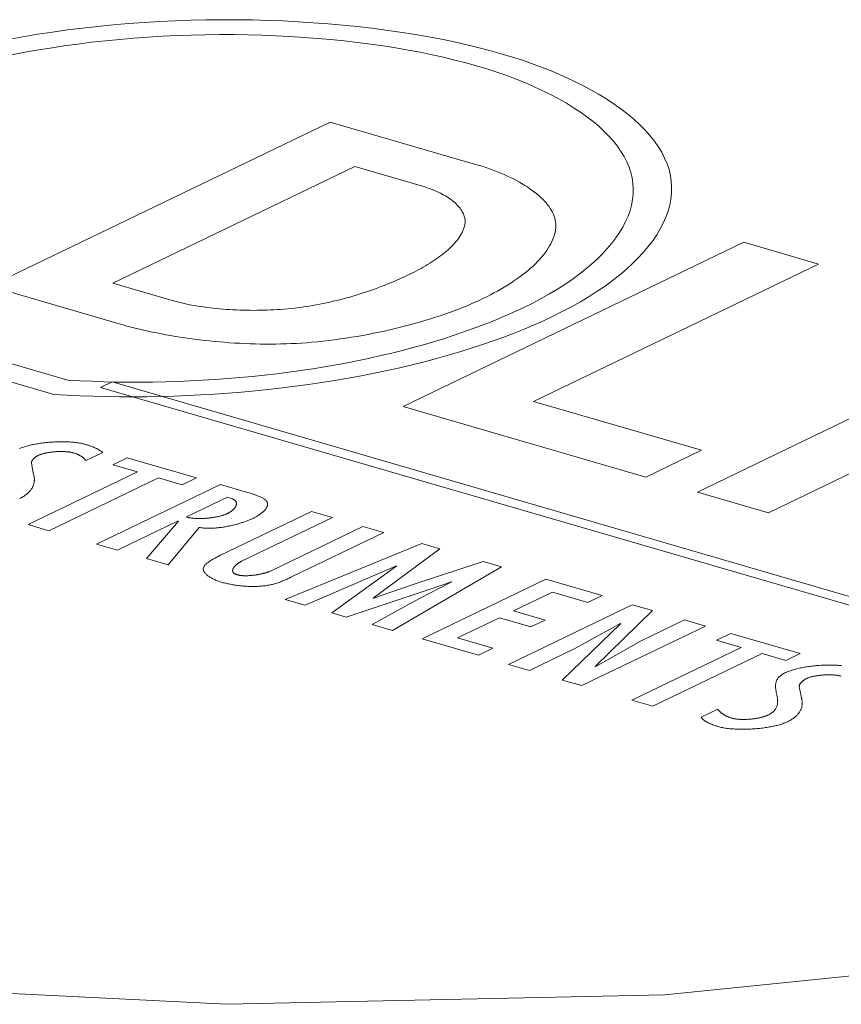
# Model space of a CAD drawing. Header units: millimetres. Extents: x 3925 to 5043, y -86 to 778.
# Tile 146 of 256: x 4594.67 to 4597.83, y 119.64 to 123.43. Entities that reach past the tile are written whole.
import ezdxf

# ---------------------------------------------------------------- set-up
doc = ezdxf.new("R2010")
doc.units = ezdxf.units.MM
doc.header["$LTSCALE"] = 46.255
doc.layers.add('H30K-TOP-COVDXF_CONTINUOUS_LINE', color=7, linetype='CONTINUOUS')

msp = doc.modelspace()

# ---------------------------------------------------------------- linework, layer by layer
at = {"layer": 'H30K-TOP-COVDXF_CONTINUOUS_LINE', "color": 7, "linetype": 'Continuous', "lineweight": 0}
for p, q in [((4594.5517, 122.4072), (4595.8631, 123.039)), ((4595.8631, 123.039), (4596.4226, 122.8763)), ((4595.9582, 122.8674), (4595.0263, 122.4184)), ((4596.2184, 122.7917), (4595.9582, 122.8674)), ((4596.1435, 121.9442), (4597.4549, 122.5761)), ((4597.4549, 122.5761), (4597.743, 122.4923)), ((4597.743, 122.4923), (4596.6459, 121.9636)), ((4595.05, 122.2622), (4594.5517, 122.4072)), ((4595.0263, 122.4184), (4595.2543, 122.352)), ((4594.8532, 122.0458), (4593.6834, 122.386)), ((4593.551, 122.3532), (4594.7984, 121.9903)), ((4595.6849, 122.3188), (4595.713, 122.3215)), ((4597.2767, 121.6146), (4598.5881, 122.2465)), ((4595.0229, 122.0385), (4594.979, 122.0174)), ((4598.3334, 121.0757), (4595.0229, 122.0385)), ((4594.979, 122.0174), (4598.2895, 121.0545)), ((4596.6459, 121.9636), (4597.2921, 121.7756)), ((4597.0778, 121.6724), (4596.1435, 121.9442)), ((4594.9225, 121.7359), (4594.9871, 121.7664)), ((4597.2921, 121.7756), (4597.0778, 121.6724)), ((4598.0701, 121.7854), (4597.5503, 121.535)), ((4594.7209, 121.6822), (4594.7122, 121.7253)), ((4595.0811, 121.7464), (4595.0262, 121.7199)), ((4595.3474, 121.6689), (4595.0811, 121.7464)), ((4595.1212, 121.6923), (4594.6997, 121.4892)), ((4595.0262, 121.7199), (4595.1212, 121.6923)), ((4594.7801, 121.4658), (4595.2016, 121.6689)), ((4595.2016, 121.6689), (4595.2925, 121.6425)), ((4595.2925, 121.6425), (4595.3474, 121.6689)), ((4595.44, 121.6437), (4594.9637, 121.4142)), ((4595.544, 121.6135), (4595.44, 121.6437)), ((4597.5503, 121.535), (4597.2767, 121.6146)), ((4595.3095, 121.5187), (4595.4668, 121.5945)), ((4595.7909, 121.5399), (4595.441, 121.3714)), ((4595.8713, 121.5165), (4595.7909, 121.5399)), ((4595.0441, 121.3908), (4595.2773, 121.5032)), ((4595.2789, 121.5027), (4595.1552, 121.3585)), ((4595.5219, 121.3482), (4595.8713, 121.5165)), ((4594.6997, 121.4892), (4594.7801, 121.4658)), ((4595.2389, 121.3342), (4595.3589, 121.4784)), ((4595.9888, 121.4823), (4595.6325, 121.3106)), ((4595.7116, 121.2865), (4596.0693, 121.4589)), ((4596.0693, 121.4589), (4595.9888, 121.4823)), ((4594.9637, 121.4142), (4595.0441, 121.3908)), ((4596.216, 121.4162), (4595.6898, 121.2012)), ((4596.0276, 121.2055), (4596.2852, 121.3961)), ((4596.2852, 121.3961), (4596.216, 121.4162)), ((4595.1552, 121.3585), (4595.2389, 121.3342)), ((4595.441, 121.3714), (4595.4338, 121.3678)), ((4596.4518, 121.3477), (4596.1897, 121.2618)), ((4596.5226, 121.3271), (4596.4518, 121.3477)), ((4595.7662, 121.179), (4596.1181, 121.3305)), ((4596.1196, 121.3301), (4595.8692, 121.149)), ((4596.1025, 121.0812), (4596.5226, 121.3271)), ((4596.6932, 121.2792), (4596.2169, 121.0497)), ((4596.2477, 121.2401), (4596.3296, 121.269)), ((4596.3313, 121.2685), (4596.2703, 121.2379)), ((4596.9097, 121.2163), (4596.6932, 121.2792)), ((4595.9247, 121.1329), (4596.2477, 121.2401)), ((4596.1897, 121.2618), (4596.0512, 121.2138)), ((4596.2703, 121.2379), (4596.1868, 121.1939)), ((4595.6898, 121.2012), (4595.7662, 121.179)), ((4596.1868, 121.1939), (4596.0237, 121.1041)), ((4596.0512, 121.2138), (4596.0292, 121.205)), ((4596.569, 121.1572), (4596.7188, 121.2293)), ((4596.7188, 121.2293), (4596.8547, 121.1898)), ((4596.8547, 121.1898), (4596.9097, 121.2163)), ((4597.0257, 121.1807), (4596.5493, 120.9512)), ((4596.6905, 121.1218), (4596.569, 121.1572)), ((4596.8825, 120.9427), (4597.1029, 121.1583)), ((4597.1029, 121.1583), (4597.0257, 121.1807)), ((4595.8692, 121.149), (4595.9247, 121.1329)), ((4596.3523, 121.0528), (4596.5141, 121.1307)), ((4596.5141, 121.1307), (4596.6356, 121.0954)), ((4596.6356, 121.0954), (4596.6905, 121.1218)), ((4597.2268, 121.1222), (4597.0569, 121.0404)), ((4597.3073, 121.0988), (4597.2268, 121.1222)), ((4596.0237, 121.1041), (4596.1025, 121.0812)), ((4596.9816, 121.1091), (4596.7562, 120.891)), ((4596.8049, 121.0121), (4596.9526, 121.0927)), ((4596.831, 120.8693), (4597.3073, 121.0988)), ((4596.9526, 121.0927), (4596.9788, 121.109)), ((4596.2169, 121.0497), (4596.4333, 120.9868)), ((4596.4883, 121.0132), (4596.3523, 121.0528)), ((4597.0569, 121.0404), (4596.8854, 120.9428)), ((4597.4052, 121.0704), (4597.3504, 121.0439)), ((4597.3504, 121.0439), (4597.4453, 121.0163)), ((4597.6715, 120.9929), (4597.4052, 121.0704)), ((4596.4333, 120.9868), (4596.4883, 121.0132)), ((4596.6298, 120.9278), (4596.8049, 121.0121)), ((4597.4453, 121.0163), (4597.0238, 120.8132)), ((4597.1042, 120.7898), (4597.5257, 120.9929)), ((4597.5257, 120.9929), (4597.6166, 120.9665)), ((4597.6166, 120.9665), (4597.6715, 120.9929)), ((4596.5493, 120.9512), (4596.6298, 120.9278)), ((4596.7562, 120.891), (4596.831, 120.8693)), ((4597.677, 120.8224), (4597.6683, 120.8655)), ((4597.0238, 120.8132), (4597.1042, 120.7898)), ((4597.3545, 120.779), (4597.2907, 120.7483)), ((4593.9984, 119.7151), (4595.4649, 119.6424)), ((4595.4649, 119.6424), (4597.1506, 119.6793))]:
    msp.add_line(p, q, dxfattribs=at)
for points in [[(4596.521, 123.3023), (4596.4765, 123.3148), (4596.4306, 123.3267), (4596.3834, 123.338), (4596.335, 123.3487), (4596.2854, 123.3589), (4596.2348, 123.3684), (4596.1831, 123.3773), (4596.1304, 123.3856), (4596.0768, 123.3932), (4596.0224, 123.4002), (4595.9672, 123.4066), (4595.9113, 123.4123), (4595.8547, 123.4173), (4595.7974, 123.4217), (4595.7397, 123.4254), (4595.6815, 123.4283), (4595.6228, 123.4306), (4595.5639, 123.4322), (4595.5046, 123.4331), (4595.4451, 123.4332), (4595.3854, 123.4326), (4595.3256, 123.4313), (4595.2658, 123.4292), (4595.206, 123.4264), (4595.1463, 123.4228), (4595.0868, 123.4184), (4595.0275, 123.4133), (4594.9685, 123.4074), (4594.9098, 123.4008), (4594.8515, 123.3936), (4594.7936, 123.3856), (4594.7362, 123.3769), (4594.6794, 123.3676), (4594.6231, 123.3576)], [(4594.6296, 123.2967), (4594.6807, 123.3064), (4594.7324, 123.3156), (4594.7847, 123.3242), (4594.8374, 123.3321), (4594.8907, 123.3395), (4594.9443, 123.3462), (4594.9983, 123.3522), (4595.0525, 123.3576), (4595.107, 123.3623), (4595.1617, 123.3663), (4595.2167, 123.3697), (4595.2717, 123.3723), (4595.3267, 123.3742), (4595.3816, 123.3754), (4595.4365, 123.376), (4595.4912, 123.3758), (4595.5458, 123.375), (4595.6, 123.3736), (4595.6539, 123.3715), (4595.7075, 123.3687), (4595.7606, 123.3653), (4595.8132, 123.3613), (4595.8652, 123.3567), (4595.9167, 123.3515), (4595.9675, 123.3456), (4596.0175, 123.3392), (4596.0668, 123.3321), (4596.1152, 123.3245), (4596.1628, 123.3163), (4596.2094, 123.3076), (4596.2549, 123.2983), (4596.2994, 123.2884), (4596.3428, 123.278), (4596.385, 123.2671), (4596.426, 123.2556)], [(4596.7191, 122.2907), (4596.7563, 122.3092), (4596.792, 122.3281), (4596.8264, 122.3474), (4596.8593, 122.3672), (4596.8908, 122.3874), (4596.9208, 122.4079), (4596.9493, 122.4288), (4596.9763, 122.4499), (4597.0017, 122.4714), (4597.0254, 122.4931), (4597.0476, 122.5151), (4597.0681, 122.5372), (4597.087, 122.5596), (4597.1042, 122.5821), (4597.1196, 122.6048), (4597.1332, 122.6276), (4597.1451, 122.6504), (4597.1552, 122.6733), (4597.1634, 122.6963), (4597.1698, 122.7193), (4597.1742, 122.7422), (4597.1768, 122.7651), (4597.1773, 122.788), (4597.176, 122.8108), (4597.1726, 122.8334), (4597.1671, 122.856), (4597.1597, 122.8784), (4597.1503, 122.9006), (4597.139, 122.9226), (4597.1257, 122.9444), (4597.1107, 122.9659), (4597.0938, 122.9872), (4597.0751, 123.0082), (4597.0547, 123.0289), (4597.0325, 123.0493), (4597.0088, 123.0694), (4596.9833, 123.089), (4596.9563, 123.1083), (4596.9277, 123.1272), (4596.8976, 123.1457), (4596.866, 123.1637), (4596.833, 123.1812), (4596.7985, 123.1983), (4596.7627, 123.2148), (4596.7256, 123.2308), (4596.6871, 123.2463), (4596.6474, 123.2612), (4596.6064, 123.2755), (4596.5643, 123.2893), (4596.521, 123.3023)], [(4596.426, 123.2556), (4596.4658, 123.2436), (4596.5045, 123.231), (4596.5422, 123.2178), (4596.5787, 123.2041), (4596.6141, 123.1899), (4596.6483, 123.1751), (4596.6812, 123.1599), (4596.7129, 123.1442), (4596.7433, 123.1281), (4596.7723, 123.1115), (4596.8, 123.0945), (4596.8263, 123.0772), (4596.8512, 123.0594), (4596.8746, 123.0413), (4596.8965, 123.0229), (4596.9168, 123.0042), (4596.9356, 122.9851), (4596.9528, 122.9658), (4596.9683, 122.9462), (4596.9822, 122.9264), (4596.9943, 122.9063), (4597.0048, 122.8861), (4597.0134, 122.8657), (4597.0202, 122.8451), (4597.0252, 122.8243), (4597.0284, 122.8035), (4597.0297, 122.7826), (4597.0291, 122.7615), (4597.0268, 122.7405), (4597.0227, 122.7194), (4597.0169, 122.6982), (4597.0093, 122.6771), (4597.0001, 122.656), (4596.9891, 122.635), (4596.9766, 122.6141), (4596.9624, 122.5932), (4596.9466, 122.5725), (4596.9293, 122.552), (4596.9104, 122.5316), (4596.89, 122.5114), (4596.8682, 122.4914), (4596.8448, 122.4717), (4596.82, 122.4522), (4596.7938, 122.433), (4596.7663, 122.4141), (4596.7373, 122.3956), (4596.707, 122.3774), (4596.6754, 122.3596), (4596.6425, 122.3422), (4596.6084, 122.3252)], [(4596.4226, 122.8763), (4596.4372, 122.8719), (4596.4515, 122.8674), (4596.4656, 122.8627), (4596.4795, 122.8578), (4596.4931, 122.8528), (4596.5064, 122.8477), (4596.5194, 122.8424), (4596.5321, 122.837), (4596.5445, 122.8314), (4596.5566, 122.8257), (4596.5683, 122.8199), (4596.5798, 122.8139), (4596.5909, 122.8079), (4596.6016, 122.8017), (4596.612, 122.7954), (4596.622, 122.7891), (4596.6316, 122.7826), (4596.6409, 122.776), (4596.6497, 122.7694), (4596.6582, 122.7626), (4596.6662, 122.7558), (4596.6738, 122.7489), (4596.681, 122.742), (4596.6877, 122.735), (4596.694, 122.7279), (4596.6999, 122.7207), (4596.7052, 122.7136), (4596.7101, 122.7063), (4596.7145, 122.6991), (4596.7184, 122.6917), (4596.7218, 122.6844), (4596.7247, 122.677), (4596.7271, 122.6696), (4596.7289, 122.6622), (4596.7302, 122.6548), (4596.731, 122.6474), (4596.7312, 122.6399)], [(4596.3807, 122.6417), (4596.3815, 122.646), (4596.382, 122.6504), (4596.3822, 122.6547), (4596.3821, 122.6591), (4596.3817, 122.6635), (4596.3811, 122.6679), (4596.3802, 122.6723), (4596.3789, 122.6767), (4596.3774, 122.6811), (4596.3757, 122.6854), (4596.3737, 122.6898), (4596.3713, 122.6941), (4596.3688, 122.6984), (4596.3659, 122.7027), (4596.3629, 122.707), (4596.3595, 122.7112), (4596.3559, 122.7154), (4596.3521, 122.7195), (4596.348, 122.7237), (4596.3436, 122.7277), (4596.339, 122.7317), (4596.3342, 122.7357), (4596.3292, 122.7396), (4596.3239, 122.7435), (4596.3183, 122.7472), (4596.3126, 122.751), (4596.3066, 122.7546), (4596.3004, 122.7582), (4596.294, 122.7617), (4596.2874, 122.7651), (4596.2805, 122.7684), (4596.2735, 122.7717), (4596.2662, 122.7748), (4596.2587, 122.7779), (4596.2511, 122.7809), (4596.2432, 122.7837), (4596.2351, 122.7865), (4596.2269, 122.7891), (4596.2184, 122.7917)], [(4596.3386, 122.5692), (4596.3418, 122.5728), (4596.345, 122.5764), (4596.348, 122.58), (4596.3509, 122.5836), (4596.3537, 122.5872), (4596.3564, 122.5908), (4596.3589, 122.5944), (4596.3614, 122.5981), (4596.3637, 122.6017), (4596.3659, 122.6053), (4596.368, 122.609), (4596.3699, 122.6126), (4596.3717, 122.6162), (4596.3734, 122.6199), (4596.3749, 122.6235), (4596.3764, 122.6271), (4596.3776, 122.6308), (4596.3788, 122.6344), (4596.3798, 122.638), (4596.3807, 122.6417)], [(4596.7312, 122.6399), (4596.7308, 122.6314), (4596.7298, 122.6228), (4596.7282, 122.6142), (4596.7262, 122.6056), (4596.7235, 122.5969), (4596.7203, 122.5882), (4596.7166, 122.5796), (4596.7124, 122.5709), (4596.7076, 122.5622), (4596.7024, 122.5535), (4596.6967, 122.5449), (4596.6904, 122.5362), (4596.6838, 122.5276), (4596.6766, 122.519), (4596.669, 122.5104), (4596.661, 122.5019), (4596.6525, 122.4934), (4596.6436, 122.4849), (4596.6342, 122.4765), (4596.6245, 122.4681), (4596.6144, 122.4599), (4596.6039, 122.4516), (4596.593, 122.4435), (4596.5817, 122.4354), (4596.5701, 122.4274), (4596.5581, 122.4194), (4596.5458, 122.4116), (4596.5331, 122.4038), (4596.5201, 122.3962), (4596.5069, 122.3886), (4596.4933, 122.3812), (4596.4794, 122.3739), (4596.4652, 122.3667), (4596.4508, 122.3596)], [(4596.1672, 122.4525), (4596.1766, 122.457), (4596.1858, 122.4616), (4596.1948, 122.4663), (4596.2037, 122.471), (4596.2125, 122.4758), (4596.2211, 122.4807), (4596.2295, 122.4856), (4596.2378, 122.4905), (4596.2459, 122.4955), (4596.2539, 122.5005), (4596.2616, 122.5056), (4596.2692, 122.5107), (4596.2766, 122.5159), (4596.2838, 122.5211), (4596.2908, 122.5263), (4596.2975, 122.5316), (4596.3041, 122.5369), (4596.3104, 122.5422), (4596.3165, 122.5475), (4596.3224, 122.5529), (4596.328, 122.5583), (4596.3334, 122.5637), (4596.3386, 122.5692)], [(4595.713, 122.3215), (4595.7269, 122.323), (4595.7408, 122.3247), (4595.7545, 122.3265), (4595.7682, 122.3285), (4595.7819, 122.3307), (4595.7954, 122.3329), (4595.8089, 122.3353), (4595.8222, 122.3378), (4595.8355, 122.3405), (4595.8487, 122.3432), (4595.8617, 122.3461), (4595.8747, 122.3491), (4595.8876, 122.3522), (4595.9003, 122.3553), (4595.913, 122.3586), (4595.9255, 122.362), (4595.9379, 122.3655), (4595.9502, 122.3691), (4595.9624, 122.3727), (4595.9744, 122.3764), (4595.9864, 122.3802), (4595.9982, 122.3841), (4596.0098, 122.388), (4596.0214, 122.392), (4596.0328, 122.3961), (4596.044, 122.4002), (4596.0551, 122.4044), (4596.0661, 122.4086), (4596.0769, 122.4128), (4596.0876, 122.4171), (4596.0981, 122.4215), (4596.1085, 122.4258), (4596.1187, 122.4302), (4596.1287, 122.4346), (4596.1386, 122.4391), (4596.1483, 122.4435), (4596.1579, 122.448), (4596.1672, 122.4525)], [(4595.2543, 122.352), (4595.2642, 122.3493), (4595.2743, 122.3466), (4595.2846, 122.344), (4595.2952, 122.3415), (4595.3061, 122.3392), (4595.3171, 122.3369), (4595.3284, 122.3347), (4595.3398, 122.3327), (4595.3514, 122.3307), (4595.3632, 122.3289), (4595.3752, 122.3271), (4595.3873, 122.3255), (4595.3996, 122.324), (4595.412, 122.3226), (4595.4245, 122.3213), (4595.4371, 122.3201), (4595.4498, 122.319), (4595.4627, 122.318), (4595.4756, 122.3171), (4595.4885, 122.3164), (4595.5016, 122.3158), (4595.5147, 122.3152), (4595.5278, 122.3148), (4595.541, 122.3145), (4595.5541, 122.3143), (4595.5673, 122.3142), (4595.5805, 122.3143), (4595.5937, 122.3144), (4595.6069, 122.3147), (4595.62, 122.3151), (4595.6331, 122.3156), (4595.6461, 122.3162), (4595.6591, 122.317), (4595.672, 122.3178), (4595.6849, 122.3188)], [(4596.4508, 122.3596), (4596.436, 122.3526), (4596.4208, 122.3457), (4596.4053, 122.3389), (4596.3894, 122.3321), (4596.3731, 122.3255), (4596.3564, 122.3189), (4596.3394, 122.3124), (4596.3221, 122.306), (4596.3044, 122.2998), (4596.2865, 122.2936), (4596.2682, 122.2876), (4596.2497, 122.2817), (4596.2309, 122.2759), (4596.2118, 122.2702), (4596.1924, 122.2647), (4596.1728, 122.2593), (4596.153, 122.254), (4596.133, 122.2489), (4596.1127, 122.244), (4596.0923, 122.2392), (4596.0716, 122.2346), (4596.0508, 122.2301), (4596.0298, 122.2258), (4596.0087, 122.2217), (4595.9874, 122.2178), (4595.966, 122.214), (4595.9445, 122.2105), (4595.9228, 122.2071), (4595.9011, 122.204), (4595.8793, 122.201), (4595.8574, 122.1983), (4595.8354, 122.1957), (4595.8134, 122.1934), (4595.7913, 122.1913)], [(4596.6084, 122.3252), (4596.5776, 122.3108), (4596.5459, 122.2966), (4596.5133, 122.2826), (4596.4797, 122.269), (4596.4452, 122.2556), (4596.4099, 122.2425), (4596.3737, 122.2297), (4596.3367, 122.2172), (4596.299, 122.2051), (4596.2605, 122.1933), (4596.2213, 122.1819), (4596.1814, 122.1708), (4596.1409, 122.1601), (4596.0997, 122.1498), (4596.0579, 122.1399), (4596.0155, 122.1304), (4595.9726, 122.1213), (4595.9292, 122.1126), (4595.8853, 122.1044), (4595.8409, 122.0967), (4595.7961, 122.0894), (4595.7501, 122.0824), (4595.7036, 122.076), (4595.6569, 122.07), (4595.6098, 122.0646), (4595.5625, 122.0596), (4595.515, 122.0552), (4595.4674, 122.0512), (4595.4196, 122.0478), (4595.3717, 122.0448), (4595.3239, 122.0424), (4595.276, 122.0404), (4595.2282, 122.039), (4595.1805, 122.0381), (4595.133, 122.0376), (4595.0856, 122.0377), (4595.0385, 122.0383), (4594.9917, 122.0394), (4594.9452, 122.041), (4594.899, 122.0431), (4594.8532, 122.0458)], [(4594.7984, 121.9903), (4594.8484, 121.9875), (4594.8989, 121.9851), (4594.9498, 121.9833), (4595.001, 121.9821), (4595.0525, 121.9814), (4595.1042, 121.9812), (4595.1562, 121.9816), (4595.2083, 121.9825), (4595.2605, 121.984), (4595.3128, 121.986), (4595.3652, 121.9886), (4595.4175, 121.9917), (4595.4697, 121.9953), (4595.5219, 121.9995), (4595.5739, 122.0042), (4595.6256, 122.0095), (4595.6772, 122.0153), (4595.7284, 122.0217), (4595.7793, 122.0286), (4595.8298, 122.036), (4595.8812, 122.0442), (4595.9322, 122.0529), (4595.9826, 122.0622), (4596.0324, 122.0721), (4596.0816, 122.0824), (4596.1302, 122.0933), (4596.178, 122.1046), (4596.2252, 122.1164), (4596.2715, 122.1287), (4596.3171, 122.1414), (4596.3618, 122.1546), (4596.4056, 122.1682), (4596.4485, 122.1822), (4596.4904, 122.1966), (4596.5313, 122.2114), (4596.5711, 122.2266), (4596.6099, 122.2421), (4596.6475, 122.258), (4596.6839, 122.2742), (4596.7191, 122.2907)], [(4595.7913, 122.1913), (4595.7718, 122.1897), (4595.7522, 122.1883), (4595.7325, 122.1871), (4595.7128, 122.1861), (4595.693, 122.1854), (4595.6732, 122.1848), (4595.6533, 122.1844), (4595.6335, 122.1843), (4595.6136, 122.1843), (4595.5938, 122.1845), (4595.5739, 122.1849), (4595.5541, 122.1855), (4595.5343, 122.1863), (4595.5146, 122.1872), (4595.4949, 122.1884), (4595.4753, 122.1897), (4595.4557, 122.1911), (4595.4362, 122.1927), (4595.4169, 122.1945), (4595.3976, 122.1965), (4595.3785, 122.1985), (4595.3594, 122.2008), (4595.3405, 122.2032), (4595.3218, 122.2057), (4595.3032, 122.2083), (4595.2848, 122.2111), (4595.2666, 122.214), (4595.2485, 122.2171), (4595.2306, 122.2203), (4595.213, 122.2235), (4595.1956, 122.227), (4595.1783, 122.2305), (4595.1614, 122.2341), (4595.1446, 122.2378), (4595.1282, 122.2417), (4595.112, 122.2456), (4595.0961, 122.2496), (4595.0804, 122.2537), (4595.0651, 122.2579), (4595.05, 122.2622)], [(4594.9176, 121.7988), (4594.9139, 121.7998), (4594.9101, 121.8008), (4594.9061, 121.8017), (4594.902, 121.8025), (4594.8978, 121.8033), (4594.8934, 121.804), (4594.889, 121.8047), (4594.8844, 121.8053), (4594.8798, 121.8058), (4594.875, 121.8063), (4594.8702, 121.8068), (4594.8652, 121.8072), (4594.8602, 121.8075), (4594.8552, 121.8078), (4594.85, 121.808), (4594.8448, 121.8081), (4594.8396, 121.8082), (4594.8343, 121.8083), (4594.829, 121.8083), (4594.8236, 121.8082), (4594.8182, 121.8081), (4594.8127, 121.808), (4594.8073, 121.8078), (4594.8018, 121.8075), (4594.7963, 121.8072), (4594.7909, 121.8069), (4594.7854, 121.8065), (4594.7799, 121.8061), (4594.7745, 121.8056), (4594.769, 121.805), (4594.7636, 121.8044), (4594.7583, 121.8038), (4594.7529, 121.8031), (4594.7476, 121.8024), (4594.7424, 121.8017), (4594.7372, 121.8009), (4594.7321, 121.8), (4594.727, 121.7991), (4594.722, 121.7982), (4594.7171, 121.7972), (4594.7123, 121.7962), (4594.7076, 121.7952), (4594.7029, 121.7941), (4594.6984, 121.7929), (4594.694, 121.7918), (4594.6896, 121.7905), (4594.6854, 121.7893), (4594.6814, 121.788), (4594.6774, 121.7867), (4594.6736, 121.7853), (4594.6699, 121.784), (4594.6664, 121.7825)], [(4594.9871, 121.7664), (4594.9858, 121.7676), (4594.9843, 121.7689), (4594.9828, 121.7701), (4594.9812, 121.7714), (4594.9795, 121.7726), (4594.9778, 121.7738), (4594.976, 121.7749), (4594.9741, 121.7761), (4594.9722, 121.7773), (4594.9702, 121.7784), (4594.9681, 121.7795), (4594.966, 121.7806), (4594.9638, 121.7817), (4594.9616, 121.7828), (4594.9593, 121.7838), (4594.957, 121.7849), (4594.9546, 121.7859), (4594.9522, 121.7869), (4594.9497, 121.7879), (4594.9472, 121.7889), (4594.9447, 121.7899), (4594.9421, 121.7908), (4594.9395, 121.7918), (4594.9368, 121.7927), (4594.9342, 121.7936), (4594.9315, 121.7945), (4594.9287, 121.7954), (4594.926, 121.7963), (4594.9232, 121.7971), (4594.9204, 121.798), (4594.9176, 121.7988)], [(4597.1506, 119.6793), (4598.8409, 119.8513), (4600.2969, 120.1126), (4601.4977, 120.41), (4602.4925, 120.714), (4603.327, 121.0101), (4604.0393, 121.2928), (4604.6613, 121.5625), (4605.2198, 121.8229)], [(4594.7415, 121.7568), (4594.7431, 121.7576), (4594.7448, 121.7583), (4594.7467, 121.7591), (4594.7485, 121.7598), (4594.7505, 121.7604), (4594.7525, 121.7611), (4594.7546, 121.7618), (4594.7568, 121.7624), (4594.759, 121.763), (4594.7613, 121.7636), (4594.7637, 121.7641), (4594.7661, 121.7647), (4594.7685, 121.7652), (4594.771, 121.7657), (4594.7735, 121.7662), (4594.7761, 121.7666), (4594.7787, 121.767), (4594.7813, 121.7674), (4594.784, 121.7678), (4594.7867, 121.7682), (4594.7894, 121.7685), (4594.7922, 121.7688), (4594.795, 121.7691), (4594.7978, 121.7694), (4594.8006, 121.7696), (4594.8034, 121.7699), (4594.8062, 121.7701), (4594.809, 121.7702), (4594.8118, 121.7704), (4594.8147, 121.7705), (4594.8175, 121.7706), (4594.8203, 121.7707), (4594.8231, 121.7707), (4594.8259, 121.7707), (4594.8287, 121.7707), (4594.8314, 121.7707), (4594.8341, 121.7706), (4594.8369, 121.7705), (4594.8395, 121.7704), (4594.8422, 121.7703), (4594.8448, 121.7701), (4594.8474, 121.7699), (4594.8499, 121.7697), (4594.8524, 121.7695), (4594.8549, 121.7692), (4594.8573, 121.7689), (4594.8596, 121.7686), (4594.8619, 121.7682), (4594.8641, 121.7678), (4594.8663, 121.7674), (4594.8684, 121.767), (4594.8705, 121.7665), (4594.8724, 121.766), (4594.8744, 121.7655)], [(4594.8744, 121.7655), (4594.8765, 121.7648), (4594.8786, 121.7642), (4594.8807, 121.7635), (4594.8827, 121.7628), (4594.8847, 121.762), (4594.8867, 121.7613), (4594.8885, 121.7605), (4594.8904, 121.7597), (4594.8922, 121.7589), (4594.8939, 121.7581), (4594.8956, 121.7572), (4594.8973, 121.7564), (4594.8989, 121.7555), (4594.9005, 121.7546), (4594.9021, 121.7537), (4594.9035, 121.7528), (4594.905, 121.7519), (4594.9064, 121.7509), (4594.9078, 121.75), (4594.9091, 121.749), (4594.9104, 121.748), (4594.9116, 121.7471), (4594.9128, 121.7461), (4594.914, 121.7451), (4594.9151, 121.7441), (4594.9161, 121.7431), (4594.9172, 121.742), (4594.9182, 121.741), (4594.9191, 121.74), (4594.92, 121.739), (4594.9209, 121.7379), (4594.9217, 121.7369), (4594.9225, 121.7359)], [(4594.7122, 121.7253), (4594.7122, 121.7263), (4594.7124, 121.7273), (4594.7125, 121.7283), (4594.7127, 121.7293), (4594.713, 121.7303), (4594.7133, 121.7313), (4594.7137, 121.7323), (4594.7142, 121.7333), (4594.7146, 121.7343), (4594.7152, 121.7353), (4594.7158, 121.7363), (4594.7164, 121.7373), (4594.7171, 121.7383), (4594.7179, 121.7393), (4594.7187, 121.7403), (4594.7196, 121.7413), (4594.7205, 121.7423), (4594.7214, 121.7432), (4594.7224, 121.7442), (4594.7235, 121.7452), (4594.7246, 121.7461), (4594.7257, 121.7471), (4594.7269, 121.748), (4594.7282, 121.749), (4594.7295, 121.7499), (4594.7308, 121.7508), (4594.7322, 121.7517), (4594.7336, 121.7526), (4594.7351, 121.7535), (4594.7366, 121.7543), (4594.7382, 121.7552), (4594.7398, 121.756), (4594.7415, 121.7568)], [(4594.6674, 121.5899), (4594.6711, 121.5917), (4594.6746, 121.5936), (4594.678, 121.5955), (4594.6813, 121.5974), (4594.6844, 121.5994), (4594.6874, 121.6014), (4594.6903, 121.6035), (4594.693, 121.6055), (4594.6956, 121.6076), (4594.6981, 121.6097), (4594.7004, 121.6119), (4594.7026, 121.614), (4594.7047, 121.6162), (4594.7067, 121.6184), (4594.7086, 121.6206), (4594.7103, 121.6228), (4594.7119, 121.6251), (4594.7134, 121.6274), (4594.7149, 121.6296), (4594.7161, 121.6319), (4594.7173, 121.6342), (4594.7184, 121.6365), (4594.7194, 121.6388), (4594.7203, 121.6412), (4594.721, 121.6435), (4594.7217, 121.6458), (4594.7223, 121.6481), (4594.7228, 121.6505), (4594.7232, 121.6528), (4594.7235, 121.6551), (4594.7237, 121.6574), (4594.7239, 121.6597), (4594.7239, 121.662), (4594.7239, 121.6643), (4594.7238, 121.6666), (4594.7236, 121.6689), (4594.7233, 121.6712), (4594.723, 121.6734), (4594.7226, 121.6756), (4594.7221, 121.6778), (4594.7215, 121.68), (4594.7209, 121.6822)], [(4595.5652, 121.5131), (4595.5683, 121.5146), (4595.5713, 121.5162), (4595.5743, 121.5178), (4595.5773, 121.5194), (4595.5802, 121.5211), (4595.583, 121.5228), (4595.5858, 121.5245), (4595.5885, 121.5262), (4595.5911, 121.528), (4595.5937, 121.5298), (4595.5962, 121.5316), (4595.5986, 121.5334), (4595.6008, 121.5353), (4595.6031, 121.5371), (4595.6052, 121.539), (4595.6072, 121.5409), (4595.6091, 121.5428), (4595.6108, 121.5447), (4595.6125, 121.5466), (4595.614, 121.5485), (4595.6155, 121.5504), (4595.6168, 121.5523), (4595.6179, 121.5542), (4595.6189, 121.5561), (4595.6198, 121.558), (4595.6205, 121.5599), (4595.6211, 121.5618), (4595.6215, 121.5636), (4595.6218, 121.5655), (4595.6219, 121.5673), (4595.6218, 121.5691), (4595.6216, 121.5709), (4595.6212, 121.5727), (4595.6206, 121.5745), (4595.6198, 121.5762), (4595.6188, 121.5779), (4595.6177, 121.5796), (4595.6163, 121.5812), (4595.6147, 121.5829), (4595.6129, 121.5845), (4595.611, 121.5861), (4595.6089, 121.5876), (4595.6066, 121.5891), (4595.6041, 121.5906), (4595.6016, 121.5921), (4595.5988, 121.5935), (4595.596, 121.5949), (4595.593, 121.5963), (4595.59, 121.5977), (4595.5868, 121.599), (4595.5835, 121.6004), (4595.5802, 121.6017), (4595.5767, 121.6029), (4595.5733, 121.6042), (4595.5697, 121.6054), (4595.5661, 121.6066), (4595.5625, 121.6078), (4595.5588, 121.609), (4595.5551, 121.6101), (4595.5514, 121.6113), (4595.544, 121.6135)], [(4595.4668, 121.5945), (4595.4816, 121.5902), (4595.4834, 121.5896), (4595.4851, 121.589), (4595.4867, 121.5884), (4595.4882, 121.5877), (4595.4896, 121.587), (4595.491, 121.5863), (4595.4922, 121.5855), (4595.4934, 121.5847), (4595.4945, 121.5839), (4595.4955, 121.5831), (4595.4964, 121.5823), (4595.4973, 121.5814), (4595.4981, 121.5805), (4595.4988, 121.5796), (4595.4994, 121.5786), (4595.4999, 121.5777), (4595.5004, 121.5767), (4595.5008, 121.5757), (4595.5011, 121.5747), (4595.5014, 121.5737), (4595.5016, 121.5727), (4595.5017, 121.5716), (4595.5018, 121.5706), (4595.5018, 121.5695), (4595.5017, 121.5685), (4595.5016, 121.5674), (4595.5014, 121.5663), (4595.5011, 121.5652), (4595.5008, 121.5641), (4595.5004, 121.563), (4595.5, 121.5619), (4595.4995, 121.5608), (4595.4989, 121.5596), (4595.4983, 121.5585), (4595.4977, 121.5574), (4595.497, 121.5563), (4595.4962, 121.5552), (4595.4954, 121.5541), (4595.4946, 121.5529), (4595.4937, 121.5518), (4595.4927, 121.5507), (4595.4917, 121.5496), (4595.4907, 121.5486), (4595.4896, 121.5475), (4595.4885, 121.5464), (4595.4873, 121.5453), (4595.4861, 121.5443), (4595.4849, 121.5433), (4595.4836, 121.5422), (4595.4823, 121.5412), (4595.481, 121.5402), (4595.4796, 121.5392), (4595.4782, 121.5383), (4595.4768, 121.5373), (4595.4753, 121.5364), (4595.4738, 121.5355), (4595.4723, 121.5346), (4595.4707, 121.5337), (4595.4692, 121.5329), (4595.4676, 121.5321), (4595.466, 121.5313)], [(4595.466, 121.5313), (4595.4641, 121.5304), (4595.4622, 121.5296), (4595.4602, 121.5288), (4595.4582, 121.528), (4595.456, 121.5272), (4595.4538, 121.5264), (4595.4515, 121.5257), (4595.4491, 121.5249), (4595.4467, 121.5242), (4595.4442, 121.5235), (4595.4417, 121.5228), (4595.4391, 121.5221), (4595.4364, 121.5215), (4595.4337, 121.5209), (4595.4309, 121.5203), (4595.4281, 121.5197), (4595.4253, 121.5191), (4595.4224, 121.5186), (4595.4195, 121.518), (4595.4165, 121.5175), (4595.4135, 121.5171), (4595.4105, 121.5166), (4595.4075, 121.5162), (4595.4044, 121.5158), (4595.4013, 121.5154), (4595.3982, 121.515), (4595.3951, 121.5147), (4595.392, 121.5144), (4595.3889, 121.5141), (4595.3858, 121.5138), (4595.3827, 121.5136), (4595.3796, 121.5134), (4595.3764, 121.5132), (4595.3733, 121.513), (4595.3703, 121.5129), (4595.3672, 121.5128), (4595.3641, 121.5127), (4595.3611, 121.5127), (4595.3581, 121.5127), (4595.3551, 121.5127), (4595.3521, 121.5128), (4595.3492, 121.5128), (4595.3463, 121.513), (4595.3435, 121.5131), (4595.3407, 121.5133), (4595.3379, 121.5135), (4595.3352, 121.5137), (4595.3326, 121.514), (4595.33, 121.5143), (4595.3274, 121.5147), (4595.3249, 121.515), (4595.3225, 121.5155), (4595.3201, 121.5159), (4595.3179, 121.5164), (4595.3156, 121.5169), (4595.3135, 121.5175), (4595.3114, 121.5181), (4595.3095, 121.5187)], [(4595.3589, 121.4784), (4595.3621, 121.4778), (4595.3654, 121.4773), (4595.3687, 121.4768), (4595.3722, 121.4764), (4595.3756, 121.4761), (4595.3791, 121.4758), (4595.3827, 121.4756), (4595.3863, 121.4754), (4595.3899, 121.4753), (4595.3936, 121.4752), (4595.3973, 121.4752), (4595.401, 121.4752), (4595.4048, 121.4753), (4595.4086, 121.4755), (4595.4125, 121.4756), (4595.4163, 121.4759), (4595.4202, 121.4762), (4595.4241, 121.4765), (4595.428, 121.4768), (4595.4319, 121.4773), (4595.4359, 121.4777), (4595.4398, 121.4782), (4595.4438, 121.4787), (4595.4477, 121.4793), (4595.4517, 121.4799), (4595.4556, 121.4805), (4595.4596, 121.4812), (4595.4635, 121.4819), (4595.4674, 121.4827), (4595.4713, 121.4835), (4595.4752, 121.4843), (4595.4791, 121.4851), (4595.483, 121.4859), (4595.4868, 121.4868), (4595.4906, 121.4877), (4595.4944, 121.4887), (4595.4982, 121.4896), (4595.5019, 121.4906), (4595.5056, 121.4916), (4595.5092, 121.4926), (4595.5128, 121.4937), (4595.5164, 121.4947), (4595.5199, 121.4958), (4595.5233, 121.4969), (4595.5268, 121.498), (4595.5301, 121.4991), (4595.5334, 121.5003), (4595.5366, 121.5014), (4595.5398, 121.5025), (4595.5429, 121.5037), (4595.546, 121.5049), (4595.5489, 121.506), (4595.5518, 121.5072), (4595.5547, 121.5084), (4595.5574, 121.5096), (4595.5601, 121.5108), (4595.5627, 121.5119), (4595.5652, 121.5131)], [(4595.4338, 121.3678), (4595.4302, 121.3661), (4595.4267, 121.3643), (4595.4232, 121.3625), (4595.4197, 121.3607), (4595.4163, 121.3589), (4595.413, 121.357), (4595.4098, 121.3552), (4595.4066, 121.3534), (4595.4035, 121.3515), (4595.4006, 121.3496), (4595.3977, 121.3478), (4595.395, 121.3459), (4595.3924, 121.344), (4595.3899, 121.3421), (4595.3876, 121.3402), (4595.3854, 121.3383), (4595.3834, 121.3363), (4595.3815, 121.3344), (4595.3799, 121.3325), (4595.3784, 121.3305), (4595.3772, 121.3286), (4595.3761, 121.3266), (4595.3753, 121.3246), (4595.3747, 121.3227), (4595.3743, 121.3207), (4595.3742, 121.3188), (4595.3742, 121.3169), (4595.3745, 121.3149), (4595.3749, 121.313), (4595.3756, 121.3111), (4595.3765, 121.3092), (4595.3775, 121.3072), (4595.3787, 121.3053), (4595.3801, 121.3034), (4595.3817, 121.3016), (4595.3834, 121.2997), (4595.3853, 121.2978), (4595.3873, 121.296), (4595.3895, 121.2942), (4595.3918, 121.2924), (4595.3942, 121.2906), (4595.3968, 121.2889), (4595.3995, 121.2871), (4595.4023, 121.2854), (4595.4053, 121.2838), (4595.4083, 121.2821), (4595.4114, 121.2806), (4595.4147, 121.279), (4595.418, 121.2775), (4595.4214, 121.276), (4595.425, 121.2745), (4595.4285, 121.2731), (4595.4322, 121.2718), (4595.4359, 121.2705), (4595.4397, 121.2692), (4595.4435, 121.268), (4595.4474, 121.2668)], [(4595.5044, 121.2962), (4595.5028, 121.2967), (4595.5013, 121.2972), (4595.4999, 121.2977), (4595.4986, 121.2983), (4595.4973, 121.2989), (4595.4961, 121.2995), (4595.495, 121.3001), (4595.494, 121.3008), (4595.4931, 121.3014), (4595.4922, 121.3021), (4595.4914, 121.3028), (4595.4907, 121.3036), (4595.49, 121.3043), (4595.4894, 121.3051), (4595.4889, 121.3059), (4595.4885, 121.3067), (4595.4881, 121.3075), (4595.4878, 121.3083), (4595.4875, 121.3092), (4595.4873, 121.31), (4595.4872, 121.3109), (4595.4871, 121.3118), (4595.4871, 121.3127), (4595.4872, 121.3136), (4595.4873, 121.3145), (4595.4875, 121.3154), (4595.4877, 121.3163), (4595.4879, 121.3173), (4595.4883, 121.3182), (4595.4886, 121.3191), (4595.4891, 121.3201), (4595.4895, 121.321), (4595.4901, 121.322), (4595.4906, 121.323), (4595.4912, 121.3239), (4595.4919, 121.3249), (4595.4926, 121.3258), (4595.4933, 121.3268), (4595.4941, 121.3277), (4595.4949, 121.3287), (4595.4958, 121.3296), (4595.4967, 121.3306), (4595.4976, 121.3315), (4595.4986, 121.3325), (4595.4996, 121.3334), (4595.5006, 121.3343), (4595.5017, 121.3352), (4595.5028, 121.3361), (4595.5039, 121.337), (4595.505, 121.3379), (4595.5062, 121.3388), (4595.5074, 121.3397), (4595.5086, 121.3405), (4595.5099, 121.3413), (4595.5111, 121.3422), (4595.5124, 121.343), (4595.5137, 121.3438), (4595.5151, 121.3446), (4595.5164, 121.3453), (4595.5178, 121.3461), (4595.5191, 121.3468), (4595.5205, 121.3475), (4595.5219, 121.3482)], [(4595.6325, 121.3106), (4595.631, 121.3099), (4595.6294, 121.3093), (4595.6278, 121.3086), (4595.6261, 121.3079), (4595.6244, 121.3073), (4595.6226, 121.3066), (4595.6207, 121.306), (4595.6188, 121.3053), (4595.6169, 121.3047), (4595.6149, 121.3041), (4595.6129, 121.3035), (4595.6108, 121.3029), (4595.6087, 121.3023), (4595.6065, 121.3017), (4595.6043, 121.3012), (4595.6021, 121.3006), (4595.5999, 121.3001), (4595.5976, 121.2996), (4595.5953, 121.2991), (4595.5929, 121.2986), (4595.5906, 121.2981), (4595.5882, 121.2976), (4595.5858, 121.2972), (4595.5834, 121.2968), (4595.581, 121.2964), (4595.5785, 121.296), (4595.5761, 121.2956), (4595.5736, 121.2952), (4595.5711, 121.2949), (4595.5687, 121.2946), (4595.5662, 121.2943), (4595.5637, 121.294), (4595.5613, 121.2938), (4595.5588, 121.2935), (4595.5563, 121.2933), (4595.5539, 121.2931), (4595.5514, 121.293), (4595.549, 121.2928), (4595.5466, 121.2927), (4595.5442, 121.2926), (4595.5418, 121.2925), (4595.5395, 121.2925), (4595.5371, 121.2925), (4595.5348, 121.2925), (4595.5325, 121.2925), (4595.5302, 121.2926), (4595.528, 121.2927), (4595.5258, 121.2928), (4595.5237, 121.2929), (4595.5215, 121.2931), (4595.5195, 121.2933), (4595.5174, 121.2936), (4595.5154, 121.2938), (4595.5134, 121.2942), (4595.5115, 121.2945), (4595.5097, 121.2949), (4595.5079, 121.2953), (4595.5061, 121.2957), (4595.5044, 121.2962)], [(4595.4474, 121.2668), (4595.4513, 121.2657), (4595.4553, 121.2647), (4595.4594, 121.2636), (4595.4637, 121.2626), (4595.4681, 121.2616), (4595.4725, 121.2607), (4595.4771, 121.2598), (4595.4817, 121.2589), (4595.4865, 121.258), (4595.4913, 121.2572), (4595.4961, 121.2565), (4595.5011, 121.2558), (4595.5061, 121.2551), (4595.5111, 121.2545), (4595.5162, 121.2539), (4595.5213, 121.2534), (4595.5265, 121.2529), (4595.5317, 121.2525), (4595.5369, 121.2522), (4595.5421, 121.2518), (4595.5473, 121.2516), (4595.5526, 121.2514), (4595.5578, 121.2513), (4595.563, 121.2512), (4595.5683, 121.2512), (4595.5735, 121.2512), (4595.5786, 121.2514), (4595.5838, 121.2516), (4595.5889, 121.2518), (4595.5939, 121.2521), (4595.5989, 121.2525), (4595.6039, 121.253), (4595.6088, 121.2535), (4595.6136, 121.2542), (4595.6184, 121.2549), (4595.6229, 121.2556), (4595.6274, 121.2565), (4595.6318, 121.2574), (4595.6362, 121.2583), (4595.6404, 121.2593), (4595.6446, 121.2604), (4595.6488, 121.2616), (4595.6529, 121.2628), (4595.6569, 121.264), (4595.6609, 121.2653), (4595.6648, 121.2666), (4595.6687, 121.268), (4595.6725, 121.2694), (4595.6762, 121.2709), (4595.6799, 121.2723), (4595.6836, 121.2738), (4595.6872, 121.2754), (4595.6908, 121.2769), (4595.6944, 121.2785), (4595.6979, 121.2801), (4595.7013, 121.2817), (4595.7048, 121.2833), (4595.7116, 121.2865)], [(4597.831, 120.9466), (4597.8262, 120.947), (4597.8213, 120.9474), (4597.8163, 120.9477), (4597.8112, 120.948), (4597.806, 120.9482), (4597.8008, 120.9483), (4597.7956, 120.9485), (4597.7903, 120.9485), (4597.785, 120.9485), (4597.7796, 120.9485), (4597.7742, 120.9484), (4597.7687, 120.9482), (4597.7633, 120.948), (4597.7578, 120.9478), (4597.7523, 120.9475), (4597.7469, 120.9471), (4597.7414, 120.9467), (4597.7359, 120.9463), (4597.7305, 120.9458), (4597.725, 120.9452), (4597.7196, 120.9447), (4597.7143, 120.944), (4597.7089, 120.9434), (4597.7036, 120.9426), (4597.6984, 120.9419), (4597.6932, 120.9411), (4597.6881, 120.9402), (4597.683, 120.9393), (4597.678, 120.9384), (4597.6731, 120.9374), (4597.6683, 120.9364), (4597.6636, 120.9354), (4597.6589, 120.9343), (4597.6544, 120.9332), (4597.6499, 120.932), (4597.6456, 120.9308), (4597.6414, 120.9295), (4597.6373, 120.9282), (4597.6334, 120.9269), (4597.6296, 120.9256), (4597.6259, 120.9242), (4597.6224, 120.9228), (4597.619, 120.9213), (4597.6158, 120.9198)], [(4597.6158, 120.9198), (4597.6116, 120.9177), (4597.6076, 120.9155), (4597.604, 120.9133), (4597.6006, 120.911), (4597.5976, 120.9087), (4597.5947, 120.9064), (4597.5922, 120.904), (4597.5898, 120.9017), (4597.5877, 120.8992), (4597.5858, 120.8968), (4597.5842, 120.8943), (4597.5827, 120.8918), (4597.5815, 120.8892), (4597.5804, 120.8866), (4597.5795, 120.8841), (4597.5787, 120.8814), (4597.5781, 120.8788), (4597.5777, 120.8761), (4597.5774, 120.8735), (4597.5772, 120.8708), (4597.5771, 120.8681), (4597.5772, 120.8653), (4597.5773, 120.8626), (4597.5775, 120.8598), (4597.5778, 120.8571), (4597.5782, 120.8543), (4597.5786, 120.8515), (4597.5791, 120.8487), (4597.5796, 120.846), (4597.5801, 120.8432)], [(4597.6683, 120.8655), (4597.6683, 120.8665), (4597.6684, 120.8675), (4597.6686, 120.8685), (4597.6688, 120.8695), (4597.6691, 120.8705), (4597.6694, 120.8715), (4597.6698, 120.8725), (4597.6702, 120.8735), (4597.6707, 120.8745), (4597.6712, 120.8755), (4597.6718, 120.8765), (4597.6725, 120.8775), (4597.6732, 120.8785), (4597.6739, 120.8795), (4597.6747, 120.8805), (4597.6756, 120.8815), (4597.6765, 120.8825), (4597.6775, 120.8834), (4597.6785, 120.8844), (4597.6795, 120.8854), (4597.6806, 120.8863), (4597.6818, 120.8873), (4597.683, 120.8882), (4597.6842, 120.8892), (4597.6855, 120.8901), (4597.6869, 120.891), (4597.6882, 120.8919), (4597.6897, 120.8928), (4597.6911, 120.8937), (4597.6927, 120.8945), (4597.6942, 120.8954), (4597.6959, 120.8962), (4597.6975, 120.897)], [(4597.6975, 120.897), (4597.6992, 120.8978), (4597.7009, 120.8985), (4597.7027, 120.8993), (4597.7046, 120.9), (4597.7066, 120.9006), (4597.7086, 120.9013), (4597.7107, 120.902), (4597.7129, 120.9026), (4597.7151, 120.9032), (4597.7174, 120.9038), (4597.7197, 120.9043), (4597.7221, 120.9049), (4597.7245, 120.9054), (4597.727, 120.9059), (4597.7296, 120.9064), (4597.7321, 120.9068), (4597.7347, 120.9072), (4597.7374, 120.9076), (4597.7401, 120.908), (4597.7428, 120.9084), (4597.7455, 120.9087), (4597.7482, 120.909), (4597.751, 120.9093), (4597.7538, 120.9096), (4597.7566, 120.9098), (4597.7594, 120.9101), (4597.7622, 120.9103), (4597.765, 120.9104), (4597.7679, 120.9106), (4597.7707, 120.9107), (4597.7735, 120.9108), (4597.7763, 120.9109), (4597.7791, 120.9109), (4597.7819, 120.9109), (4597.7847, 120.9109), (4597.7874, 120.9109), (4597.7902, 120.9108), (4597.7929, 120.9107), (4597.7956, 120.9106), (4597.7982, 120.9105), (4597.8008, 120.9103), (4597.8034, 120.9101), (4597.8059, 120.9099), (4597.8084, 120.9097), (4597.8109, 120.9094), (4597.8133, 120.9091), (4597.8156, 120.9088), (4597.8179, 120.9084), (4597.8202, 120.908), (4597.8223, 120.9076), (4597.8244, 120.9072), (4597.8265, 120.9067), (4597.8285, 120.9062), (4597.8304, 120.9057)], [(4597.5801, 120.8432), (4597.5824, 120.832), (4597.5829, 120.8292), (4597.5834, 120.8264), (4597.5839, 120.8236), (4597.5843, 120.8208), (4597.5847, 120.818), (4597.585, 120.8153), (4597.5852, 120.8125), (4597.5853, 120.8098), (4597.5854, 120.8071), (4597.5853, 120.8044), (4597.5851, 120.8017), (4597.5848, 120.799), (4597.5844, 120.7963), (4597.5838, 120.7937), (4597.583, 120.7911), (4597.5821, 120.7885), (4597.581, 120.7859), (4597.5798, 120.7834), (4597.5783, 120.7808), (4597.5767, 120.7784), (4597.5748, 120.7759), (4597.5727, 120.7735), (4597.5703, 120.7711), (4597.5678, 120.7687), (4597.5649, 120.7664), (4597.5619, 120.7641), (4597.5585, 120.7618), (4597.5549, 120.7596), (4597.5509, 120.7575), (4597.5467, 120.7553)], [(4597.6234, 120.7301), (4597.6271, 120.7319), (4597.6307, 120.7338), (4597.6341, 120.7357), (4597.6374, 120.7376), (4597.6405, 120.7396), (4597.6435, 120.7416), (4597.6463, 120.7437), (4597.6491, 120.7457), (4597.6517, 120.7478), (4597.6541, 120.7499), (4597.6565, 120.7521), (4597.6587, 120.7542), (4597.6608, 120.7564), (4597.6628, 120.7586), (4597.6646, 120.7608), (4597.6664, 120.7631), (4597.668, 120.7653), (4597.6695, 120.7676), (4597.6709, 120.7698), (4597.6722, 120.7721), (4597.6734, 120.7744), (4597.6745, 120.7767), (4597.6754, 120.779), (4597.6763, 120.7814), (4597.6771, 120.7837), (4597.6778, 120.786), (4597.6783, 120.7883), (4597.6788, 120.7907), (4597.6792, 120.793), (4597.6795, 120.7953), (4597.6798, 120.7976), (4597.6799, 120.7999), (4597.68, 120.8022), (4597.6799, 120.8045), (4597.6798, 120.8068), (4597.6796, 120.8091), (4597.6794, 120.8114), (4597.679, 120.8136), (4597.6786, 120.8158), (4597.6781, 120.818), (4597.6776, 120.8202), (4597.677, 120.8224)], [(4597.4096, 120.7439), (4597.4072, 120.7447), (4597.4048, 120.7454), (4597.4024, 120.7462), (4597.4001, 120.747), (4597.3979, 120.7479), (4597.3957, 120.7488), (4597.3936, 120.7496), (4597.3915, 120.7505), (4597.3895, 120.7515), (4597.3876, 120.7524), (4597.3856, 120.7534), (4597.3838, 120.7544), (4597.382, 120.7554), (4597.3802, 120.7564), (4597.3785, 120.7574), (4597.3769, 120.7585), (4597.3752, 120.7596), (4597.3737, 120.7606), (4597.3722, 120.7617), (4597.3707, 120.7628), (4597.3693, 120.7639), (4597.3679, 120.7651), (4597.3665, 120.7662), (4597.3652, 120.7673), (4597.364, 120.7685), (4597.3628, 120.7697), (4597.3616, 120.7708), (4597.3605, 120.772), (4597.3594, 120.7732), (4597.3584, 120.7743), (4597.3573, 120.7755), (4597.3564, 120.7767), (4597.3554, 120.7779), (4597.3545, 120.779)], [(4597.2907, 120.7483), (4597.2916, 120.7469), (4597.2925, 120.7456), (4597.2936, 120.7443), (4597.2947, 120.743), (4597.296, 120.7417), (4597.2973, 120.7404), (4597.2987, 120.7391), (4597.3001, 120.7379), (4597.3017, 120.7366), (4597.3033, 120.7354), (4597.305, 120.7342), (4597.3067, 120.733), (4597.3086, 120.7318), (4597.3104, 120.7306), (4597.3124, 120.7294), (4597.3144, 120.7283), (4597.3165, 120.7272), (4597.3187, 120.7261), (4597.3209, 120.725), (4597.3231, 120.7239), (4597.3254, 120.7228), (4597.3278, 120.7218), (4597.3302, 120.7207), (4597.3326, 120.7197), (4597.3351, 120.7187), (4597.3377, 120.7178), (4597.3402, 120.7168), (4597.3429, 120.7159), (4597.3455, 120.715), (4597.3482, 120.7141), (4597.3509, 120.7132), (4597.3537, 120.7124), (4597.3565, 120.7116)], [(4597.5467, 120.7553), (4597.545, 120.7545), (4597.5433, 120.7538), (4597.5414, 120.753), (4597.5395, 120.7523), (4597.5375, 120.7516), (4597.5355, 120.7509), (4597.5334, 120.7502), (4597.5312, 120.7495), (4597.5289, 120.7489), (4597.5266, 120.7482), (4597.5243, 120.7476), (4597.5218, 120.747), (4597.5194, 120.7464), (4597.5169, 120.7459), (4597.5143, 120.7453), (4597.5117, 120.7448), (4597.5091, 120.7443), (4597.5064, 120.7438), (4597.5038, 120.7434), (4597.501, 120.7429), (4597.4983, 120.7425), (4597.4955, 120.7421), (4597.4927, 120.7418), (4597.4899, 120.7414), (4597.4871, 120.7411), (4597.4842, 120.7408), (4597.4814, 120.7405), (4597.4785, 120.7403), (4597.4757, 120.7401), (4597.4728, 120.7399), (4597.47, 120.7397), (4597.4671, 120.7395), (4597.4643, 120.7394), (4597.4614, 120.7393), (4597.4586, 120.7392), (4597.4558, 120.7392), (4597.453, 120.7392), (4597.4503, 120.7392), (4597.4476, 120.7392), (4597.4449, 120.7393), (4597.4422, 120.7394), (4597.4395, 120.7395), (4597.4369, 120.7397), (4597.4344, 120.7398), (4597.4319, 120.7401), (4597.4294, 120.7403), (4597.427, 120.7406), (4597.4246, 120.7409), (4597.4223, 120.7412), (4597.42, 120.7416), (4597.4178, 120.742), (4597.4157, 120.7424), (4597.4136, 120.7429), (4597.4116, 120.7434), (4597.4096, 120.7439)], [(4597.3565, 120.7116), (4597.3603, 120.7105), (4597.3643, 120.7095), (4597.3684, 120.7086), (4597.3726, 120.7077), (4597.377, 120.7069), (4597.3815, 120.7061), (4597.3861, 120.7054), (4597.3908, 120.7047), (4597.3957, 120.7042), (4597.4006, 120.7036), (4597.4056, 120.7032), (4597.4107, 120.7027), (4597.4159, 120.7024), (4597.4211, 120.7021), (4597.4264, 120.7018), (4597.4318, 120.7016), (4597.4373, 120.7015), (4597.4427, 120.7014), (4597.4483, 120.7013), (4597.4539, 120.7014), (4597.4595, 120.7014), (4597.4651, 120.7016), (4597.4707, 120.7017), (4597.4764, 120.7019), (4597.4821, 120.7022), (4597.4877, 120.7025), (4597.4934, 120.7029), (4597.4991, 120.7033), (4597.5047, 120.7038), (4597.5103, 120.7043), (4597.5159, 120.7049), (4597.5215, 120.7055), (4597.527, 120.7062), (4597.5325, 120.7069), (4597.5379, 120.7076), (4597.5433, 120.7084), (4597.5486, 120.7093), (4597.5538, 120.7102), (4597.559, 120.7111), (4597.5641, 120.7121), (4597.5691, 120.7131), (4597.574, 120.7142), (4597.5788, 120.7153), (4597.5835, 120.7164), (4597.5881, 120.7176), (4597.5926, 120.7188), (4597.5969, 120.7201), (4597.6011, 120.7214), (4597.6052, 120.7228), (4597.6092, 120.7242), (4597.613, 120.7256), (4597.6166, 120.7271), (4597.6201, 120.7286), (4597.6234, 120.7301)]]:
    msp.add_lwpolyline(points, dxfattribs=at)

doc.saveas('drawing.dxf')
